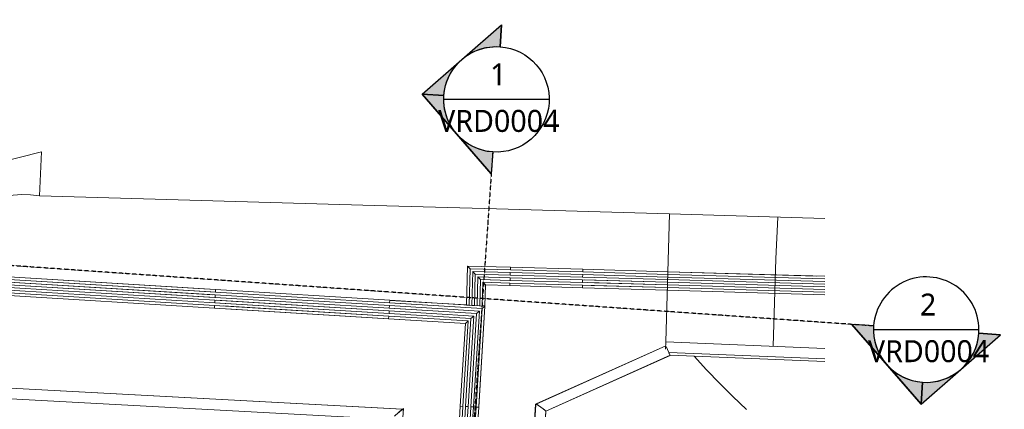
# Model space of a CAD drawing. Header units: centimetres. Extents: x -258 to 1755, y -1640 to 169.
# Tile 4 of 4: x 600 to 1721, y -274 to 169. Entities that reach past the tile are written whole.
import ezdxf

# ---------------------------------------------------------------- set-up
doc = ezdxf.new("R2010")
doc.units = ezdxf.units.CM
doc.linetypes.add('Tiret point', pattern=[0.625, 0.25, -0.1875, 0, -0.1875])
for name, color, linetype, lineweight in [('0-1', 7, 'Continuous', 5), ('Courbes secondaires', 7, 'Continuous', 9), ('REPCOUP', 7, 'Continuous', 30), ('SERRU-traverse', 7, 'Continuous', 9), ('SOL', 7, 'Continuous', 13), ('Solide topographique', 7, 'Continuous', 9)]:
    doc.layers.add(name, color=color, linetype=linetype, lineweight=lineweight)
for name, color, linetype, lineweight, true_color in [('REPCOUP-1', 7, 'Tiret point', 30, 0x0080ff), ('REPCOUP-2', 7, 'Continuous', 30, 0x000080), ('SERRU-1', 7, 'Continuous', 9, 0x646464)]:
    doc.layers.add(name, color=color, linetype=linetype, lineweight=lineweight, true_color=true_color)
doc.styles.add('Trebuchet MS', font='trebuc.ttf', dxfattribs={"height": 25})

# ---------------------------------------------------------------- blocks, each defined once
blk = doc.blocks.new('Garde-corps - Garde-corps-486506-2021_015_1011_ARC_1_100_Aménagement extérieur Etat projeté - Repère 1')
at = {"layer": 'SERRU-traverse'}
for p, q in [((449.8, -1333.9), (795.8, -921.4)), ((449.8, -1333.9), (795.2, -922.1)), ((795.2, -922.1), (795.6, -921.6)), ((796, -921.4), (799.1, -930.4)), ((799.3, -931), (796.1, -921.7)), ((796.1, -921.7), (954, -956.1)), ((796.1, -921.7), (954, -956.1)), ((461.7, -1338.4), (800.1, -934.9)), ((799.7, -935.3), (461.7, -1338.4)), ((800.1, -934.9), (799.7, -935.3)), ((799.8, -932.7), (800.1, -934.9)), ((800.1, -934.9), (799.9, -933.1)), ((800.1, -934.9), (951.5, -967.8)), ((951.5, -967.8), (800.1, -934.9)), ((953.9, -957), (952.3, -964.2)), ((951.5, -967.8), (952.2, -964.5)), ((951.9, -966.2), (951.5, -967.8)), ((449.6, -1333.8), (458, -1336.7)), ((455.3, -1486), (449.6, -1333.8)), ((449.6, -1334.6), (449.6, -1334.2)), ((455.3, -1486), (449.6, -1334.6)), ((458.3, -1336.8), (449.8, -1333.9)), ((460, -1337.5), (461.7, -1338.4)), ((461.7, -1338.4), (460.2, -1337.5)), ((461.7, -1338.4), (461.8, -1338.7)), ((467.4, -1486.8), (461.7, -1338.4)), ((461.8, -1338.7), (467.4, -1486.8)), ((439.8, -1581.7), (455.3, -1486)), ((439.9, -1581.6), (455.3, -1486)), ((467.4, -1486.8), (455.3, -1486)), ((455.3, -1486), (463.7, -1486.6)), ((463.7, -1486.6), (455.3, -1486)), ((455.3, -1486), (467.4, -1486.8)), ((465.7, -1486.7), (467.4, -1486.8)), ((467.4, -1486.8), (465.7, -1486.7)), ((452, -1581.5), (459.7, -1534.1)), ((454.9, -1563.6), (452, -1581.5)), ((446.8, -1583.9), (443.8, -1583.5)), ((443.8, -1583.5), (446.8, -1583.9))]:
    blk.add_line(p, q, dxfattribs=at)
at = {"layer": 'SERRU-traverse', "flags": 128}
for points in [[(799.1, -930.4), (799.2, -930.9), (799.4, -931.4), (799.5, -931.9), (799.6, -932.2), (799.7, -932.5), (799.8, -932.7)], [(799.9, -933.1), (799.9, -933), (799.8, -932.7), (799.7, -932.4), (799.6, -932), (799.4, -931.5), (799.3, -931)], [(952.3, -964.2), (952.2, -964.7), (952.1, -965.1), (952, -965.5), (952, -965.8), (951.9, -966), (951.9, -966.2)], [(458, -1336.7), (458.5, -1336.9), (458.9, -1337), (459.3, -1337.2), (459.7, -1337.3), (459.9, -1337.4), (460, -1337.5)], [(460.2, -1337.5), (460.1, -1337.5), (459.9, -1337.4), (459.6, -1337.3), (459.2, -1337.1), (458.8, -1337), (458.3, -1336.8)], [(463.7, -1486.6), (464.2, -1486.6), (464.6, -1486.6), (465, -1486.6), (465.3, -1486.7), (465.5, -1486.7), (465.7, -1486.7)], [(465.7, -1486.7), (465.5, -1486.7), (465.3, -1486.7), (465, -1486.6), (464.6, -1486.6), (464.2, -1486.6), (463.7, -1486.6)]]:
    blk.add_lwpolyline(points, dxfattribs=at)
blk = doc.blocks.new('Garde-corps - Garde-corps-487548-2021_015_1011_ARC_1_100_Aménagement extérieur Etat projeté - Repère 1')
at = {"layer": 'SERRU-traverse'}
for p, q in [((249.8, -489), (670, -836)), ((250, -489.1), (670.1, -836.1)), ((242.1, -498.2), (616.7, -807.6)), ((671.6, -836), (331.7, -1241.3)), ((670, -836), (658.2, -837.2)), ((659.8, -837), (671.6, -836)), ((670.1, -836.1), (670, -836)), ((671.6, -836), (670.2, -837.7))]:
    blk.add_line(p, q, dxfattribs=at)
blk = doc.blocks.new('Garde-corps - Garde-corps-494344-2021_015_1011_ARC_1_100_Aménagement extérieur Etat projeté - Repère 1')
at = {"layer": 'SERRU-traverse'}
for p, q in [((576.2, -604.9), (375.2, -436.3)), ((375.2, -436.3), (573.8, -602.9)), ((377.1, -434), (578.1, -602.6)), ((377.1, -434), (574.2, -599.2)), ((580, -600.3), (379, -431.7)), ((379.1, -431.7), (574.5, -595.6)), ((365.5, -447.8), (566.5, -616.4)), ((568.5, -614.1), (367.5, -445.5)), ((369.4, -443.2), (570.4, -611.8)), ((572.3, -609.5), (371.3, -440.9)), ((373.3, -438.6), (574.3, -607.2)), ((373.3, -438.6), (573.5, -606.5)), ((576.2, -604.9), (574.3, -607.2)), ((728.4, -732.5), (576.2, -604.9)), ((580, -600.3), (578.1, -602.6)), ((578.1, -602.6), (730.4, -730.2)), ((732.3, -727.9), (580, -600.3)), ((568.5, -614.1), (566.5, -616.4)), ((720.7, -741.7), (568.5, -614.1)), ((572.3, -609.5), (570.4, -611.8)), ((570.4, -611.8), (722.7, -739.4)), ((724.6, -737.1), (572.3, -609.5)), ((573.8, -610.7), (724.6, -737.2)), ((574.3, -607.2), (726.5, -734.8)), ((574.8, -615.5), (722.7, -739.5)), ((566.5, -616.4), (718.8, -744)), ((575.9, -620.2), (720.7, -741.8)), ((576.9, -625), (718.8, -744.1)), ((732.3, -727.9), (730.4, -730.2)), ((815.4, -797.6), (732.3, -727.9)), ((732.3, -728), (799.3, -784.1)), ((724.6, -737.1), (722.7, -739.4)), ((722.7, -739.4), (794.2, -799.5)), ((722.7, -739.5), (794.2, -799.5)), ((798.5, -799.1), (724.6, -737.1)), ((724.6, -737.2), (798.5, -799.1)), ((728.4, -732.5), (726.5, -734.8)), ((726.5, -734.8), (802.7, -798.7)), ((726.5, -734.9), (802.7, -798.7)), ((806.9, -798.4), (728.4, -732.5)), ((728.5, -732.6), (806.9, -798.4)), ((730.4, -730.2), (811.1, -798)), ((730.4, -730.3), (811.1, -798)), ((720.7, -741.7), (718.8, -744)), ((718.8, -744), (785.8, -800.2)), ((718.8, -744.1), (785.8, -800.2)), ((790, -799.8), (720.7, -741.7)), ((720.7, -741.8), (790, -799.8)), ((801.6, -786.1), (803.9, -788)), ((806.2, -789.9), (815.4, -797.6)), ((785.8, -800.2), (725.2, -872.4)), ((785.8, -800.2), (725.2, -872.5)), ((727.5, -874.4), (790, -799.8)), ((790, -799.8), (727.5, -874.4)), ((794.2, -799.5), (729.8, -876.3)), ((794.2, -799.5), (729.8, -876.3)), ((732.1, -878.2), (798.5, -799.1)), ((798.5, -799.1), (732.1, -878.2)), ((802.7, -798.7), (734.4, -880.2)), ((802.7, -798.7), (734.5, -880.1)), ((736.7, -882.1), (806.9, -798.4)), ((806.9, -798.4), (737, -881.8)), ((811.1, -798), (739, -884)), ((811.1, -798), (739.5, -883.4)), ((741.3, -885.9), (815.4, -797.6)), ((815.4, -797.6), (742, -885.1)), ((790, -799.8), (785.8, -800.2)), ((785.8, -800.2), (790, -799.8)), ((790, -799.8), (785.8, -800.2)), ((785.8, -800.2), (790, -799.8)), ((798.5, -799.1), (794.2, -799.5)), ((794.2, -799.5), (798.5, -799.1)), ((798.5, -799.1), (794.2, -799.5)), ((794.2, -799.5), (798.5, -799.1)), ((806.9, -798.4), (802.7, -798.7)), ((802.7, -798.7), (806.9, -798.4)), ((806.9, -798.4), (802.7, -798.7)), ((802.7, -798.7), (806.9, -798.4)), ((815.4, -797.6), (811.1, -798)), ((811.1, -798), (815.4, -797.6)), ((815.4, -797.6), (811.1, -798)), ((811.1, -798), (815.4, -797.6)), ((725.2, -872.4), (552.2, -1078.7)), ((725.2, -872.5), (552.2, -1078.7)), ((727.5, -874.4), (725.2, -872.4)), ((554.5, -1080.6), (727.5, -874.4)), ((727.5, -874.4), (554.5, -1080.7)), ((729.8, -876.3), (556.8, -1082.6)), ((729.8, -876.3), (556.8, -1082.6)), ((559.1, -1084.5), (732.1, -878.2)), ((732.1, -878.2), (559.1, -1084.5)), ((734.4, -880.2), (561.4, -1086.4)), ((563.7, -1088.4), (736.7, -882.1)), ((739, -884), (566, -1090.3)), ((732.1, -878.2), (729.8, -876.3)), ((736.7, -882.1), (734.4, -880.2)), ((741.3, -885.9), (739, -884)), ((568.3, -1092.2), (741.3, -885.9))]:
    blk.add_line(p, q, dxfattribs=at)
blk = doc.blocks.new('Garde-corps - Garde-corps-497033-2021_015_1011_ARC_1_100_Aménagement extérieur Etat projeté - Repère 1')
at = {"layer": 'SERRU-traverse'}
for p, q in [((951.5, -959.2), (956.7, -952.7)), ((956.7, -952.7), (1097.9, -1066.1)), ((956.7, -952.7), (1097.9, -1066.1)), ((952.2, -964.5), (1090.7, -1075.8)), ((1090.7, -1075.8), (952.2, -964.5))]:
    blk.add_line(p, q, dxfattribs=at)
blk = doc.blocks.new('Garde-corps - Garde-corps-497611-2021_015_1011_ARC_1_100_Aménagement extérieur Etat projeté - Repère 1')
at = {"layer": 'SERRU-traverse'}
for p, q in [((1002.3, -894.6), (1000.5, -896.9)), ((1000.5, -896.9), (1002.3, -894.6)), ((1143.1, -1004.9), (1002.3, -894.6)), ((1002.3, -894.6), (1143.1, -1004.9)), ((1006, -889.8), (1004.2, -892.2)), ((1004.2, -892.2), (1006, -889.8)), ((1004.2, -892.2), (1144.9, -1002.5)), ((1004.2, -892.2), (1144.9, -1002.5)), ((1146.6, -1000.1), (1006, -889.8)), ((1006, -889.8), (1139.5, -994.6)), ((994.9, -904), (993.1, -906.4)), ((993.1, -906.4), (994.9, -904)), ((993.1, -906.4), (1134.2, -1017)), ((993.1, -906.4), (1134.2, -1017)), ((1135.9, -1014.6), (994.9, -904)), ((994.9, -904), (1135.9, -1014.6)), ((998.6, -899.3), (996.8, -901.6)), ((996.8, -901.6), (998.6, -899.3)), ((996.8, -901.6), (1137.7, -1012.2)), ((996.8, -901.6), (1137.7, -1012.2)), ((1139.5, -1009.8), (998.6, -899.3)), ((998.6, -899.3), (1139.5, -1009.8)), ((1000.5, -896.9), (1141.3, -1007.4)), ((1000.5, -896.9), (1141.3, -1007.4))]:
    blk.add_line(p, q, dxfattribs=at)
blk = doc.blocks.new('Garde-corps - Garde-corps-497897-2021_015_1011_ARC_1_100_Aménagement extérieur Etat projeté - Repère 1')
at = {"layer": 'SERRU-traverse'}
for p, q in [((826.7, -749.2), (799.1, -784.4)), ((799.3, -784.1), (826.7, -749.2)), ((826.7, -749.2), (827.2, -753.4)), ((827.2, -753.4), (826.7, -749.2)), ((865, -779.2), (826.7, -749.2)), ((826.7, -749.2), (865, -779.2)), ((826.7, -749.2), (827.2, -753.4)), ((827.2, -753.4), (826.7, -749.2)), ((801.4, -786.2), (827.2, -753.4)), ((801.6, -786.1), (827.2, -753.4)), ((827.7, -757.6), (803.8, -788.1)), ((803.9, -788), (827.7, -757.6)), ((806.2, -789.9), (828.2, -761.8)), ((806.2, -789.9), (828.2, -761.8)), ((827.2, -753.4), (863.2, -781.6)), ((827.2, -753.4), (863.2, -781.6)), ((827.7, -757.6), (828.2, -761.8)), ((828.2, -761.8), (827.7, -757.6)), ((861.3, -783.9), (827.7, -757.6)), ((827.7, -757.6), (861.3, -783.9)), ((827.7, -757.6), (828.2, -761.8)), ((828.2, -761.8), (827.7, -757.6)), ((828.2, -761.8), (859.5, -786.3)), ((828.2, -761.8), (859.4, -786.3)), ((828.7, -766), (808.5, -791.8)), ((808.5, -791.8), (828.7, -766)), ((810.9, -793.7), (829.3, -770.2)), ((810.9, -793.7), (829.3, -770.2)), ((828.7, -766), (829.3, -770.2)), ((829.3, -770.2), (828.7, -766)), ((857.6, -788.6), (828.7, -766)), ((828.7, -766), (857.6, -788.6)), ((828.7, -766), (829.3, -770.2)), ((829.3, -770.2), (828.7, -766)), ((829.3, -770.2), (855.8, -791)), ((829.3, -770.2), (855.7, -791)), ((829.8, -774.4), (813.2, -795.5)), ((813.2, -795.5), (829.8, -774.4)), ((815.6, -797.4), (830.3, -778.6)), ((815.6, -797.4), (830.3, -778.6)), ((829.8, -774.4), (830.3, -778.6)), ((830.3, -778.6), (829.8, -774.4)), ((853.9, -793.4), (829.8, -774.4)), ((829.8, -774.4), (853.9, -793.4)), ((829.8, -774.4), (830.3, -778.6)), ((830.3, -778.6), (829.8, -774.4)), ((830.3, -778.6), (852, -795.7)), ((830.3, -778.6), (852, -795.7)), ((861.3, -783.9), (859.5, -786.3)), ((926.3, -834.9), (861.3, -783.9)), ((861.3, -783.9), (926.3, -834.9)), ((865, -779.2), (863.2, -781.6)), ((863.2, -781.6), (928.1, -832.5)), ((863.2, -781.6), (928.1, -832.5)), ((930, -830.2), (865, -779.2)), ((865, -779.2), (930, -830.2)), ((801.4, -786.2), (799.1, -784.4)), ((806.2, -789.9), (803.8, -788.1)), ((808.5, -791.8), (810.9, -793.7)), ((810.9, -793.7), (808.5, -791.8)), ((853.9, -793.4), (852, -795.7)), ((918.9, -844.3), (853.9, -793.4)), ((857.6, -788.6), (855.8, -791)), ((855.8, -791), (920.7, -842)), ((922.6, -839.6), (857.6, -788.6)), ((859.4, -786.3), (924.4, -837.2)), ((859.5, -786.3), (924.4, -837.2)), ((813.2, -795.5), (815.6, -797.4)), ((815.6, -797.4), (813.2, -795.5)), ((852, -795.7), (917, -846.7)), ((922.6, -839.6), (920.7, -842)), ((998.6, -899.3), (922.6, -839.6)), ((926.3, -834.9), (924.4, -837.2)), ((924.4, -837.2), (1000.5, -896.9)), ((924.4, -837.2), (1000.5, -896.9)), ((1002.3, -894.6), (926.3, -834.9)), ((926.3, -834.9), (1002.3, -894.6)), ((930, -830.2), (928.1, -832.5)), ((928.1, -832.5), (1004.2, -892.2)), ((928.1, -832.5), (1004.2, -892.2)), ((1006, -889.8), (930, -830.2)), ((930, -830.2), (1006, -889.8)), ((918.9, -844.3), (917, -846.7)), ((917, -846.7), (993.1, -906.4)), ((994.9, -904), (918.9, -844.3)), ((920.7, -842), (996.8, -901.6)), ((924.1, -840.8), (998.6, -899.3)), ((925.4, -845.6), (996.8, -901.6)), ((926.6, -850.4), (994.9, -904)), ((927.8, -855.2), (993.1, -906.4)), ((1002.3, -894.6), (1000.5, -896.9)), ((1000.5, -896.9), (1002.3, -894.6)), ((1006, -889.8), (1004.2, -892.2)), ((1004.2, -892.2), (1006, -889.8)), ((994.9, -904), (993.1, -906.4)), ((993.1, -906.4), (994.9, -904)), ((998.6, -899.3), (996.8, -901.6)), ((996.8, -901.6), (998.6, -899.3))]:
    blk.add_line(p, q, dxfattribs=at)
blk = doc.blocks.new('B02_ARC_rvt-1-2021_015_1011_ARC_1_100_Aménagement extérieur Etat projeté - Repère 1')
at = {"layer": 'Courbes secondaires'}
for p, q in [((1463.1, -55.6), (1460.7, -102.9)), ((1460.7, -102.9), (1457.8, -202.5)), ((1367.7, -213.9), (1382.1, -229.5)), ((1382.1, -229.5), (1396.9, -244.8)), ((1396.9, -244.8), (1412, -259.8)), ((1412, -259.8), (1427.3, -274.4))]:
    blk.add_line(p, q, dxfattribs=at)
at = {"layer": 'SOL'}
for p, q in [((278.1, -70.8), (625.3, 18.8)), ((625.3, 18.8), (278.1, -70.8)), ((625.3, 18.8), (622.9, -31.3)), ((622.9, -31.3), (625.3, 18.8)), ((622.9, -31.3), (1004.3, -42.3)), ((1004.3, -42.3), (622.9, -31.3)), ((1004.3, -42.3), (1143.1, -46.3)), ((1143.1, -46.3), (1004.3, -42.3)), ((1143.1, -46.3), (1339.8, -51.9)), ((1339.8, -51.9), (1143.1, -46.3)), ((1339.8, -51.9), (1335.6, -197.6)), ((1335.6, -197.6), (1339.8, -51.9)), ((1335.5, -201.9), (1188, -268.2)), ((1188, -268.2), (1335.5, -201.9)), ((1035.9, -274.2), (491.7, -244.8)), ((491.7, -244.8), (1035.9, -274.2)), ((1187.5, -268.4), (1154.5, -805.4)), ((1154.5, -805.4), (1187.5, -268.9))]:
    blk.add_line(p, q, dxfattribs=at)
blk.add_arc((605.6, -131), 101.1, 80.1703, 168.2457, dxfattribs=at)
blk.add_arc((605.6, -131), 101.1, 80.1703, 168.2457, dxfattribs=at)
blk.add_arc((605.6, -131), 101.1, 80.1703, 168.2457, dxfattribs=at)
blk.add_arc((605.6, -131), 101.1, 80.1703, 168.2457, dxfattribs=at)
at = {"layer": 'Solide topographique'}
for p, q in [((1335.6, -197.6), (1339.8, -51.9)), ((1335.6, -197.6), (1339.8, -51.9)), ((1339.8, -51.9), (1516.5, -57.1)), ((1339.8, -51.9), (1516.5, -57.1)), ((1516.5, -204.9), (1335.6, -197.6)), ((1516.5, -204.9), (1335.6, -197.6)), ((1199.1, -276.4), (1340.4, -212.8)), ((1199.1, -276.4), (1340.4, -212.8)), ((1340.4, -212.8), (1516.5, -219.9)), ((1340.4, -212.8), (1516.5, -219.9))]:
    blk.add_line(p, q, dxfattribs=at)
at = {"layer": 'SERRU-1', "rotation": 36.4637602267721}
for name in ['Garde-corps - Garde-corps-494344-2021_015_1011_ARC_1_100_Aménagement extérieur Etat projeté - Repère 1', 'Garde-corps - Garde-corps-487548-2021_015_1011_ARC_1_100_Aménagement extérieur Etat projeté - Repère 1', 'Garde-corps - Garde-corps-497897-2021_015_1011_ARC_1_100_Aménagement extérieur Etat projeté - Repère 1', 'Garde-corps - Garde-corps-497611-2021_015_1011_ARC_1_100_Aménagement extérieur Etat projeté - Repère 1', 'Garde-corps - Garde-corps-497033-2021_015_1011_ARC_1_100_Aménagement extérieur Etat projeté - Repère 1', 'Garde-corps - Garde-corps-486506-2021_015_1011_ARC_1_100_Aménagement extérieur Etat projeté - Repère 1']:
    blk.add_blockref(name, (0, 0), dxfattribs=at)
blk = doc.blocks.new('Coupe - Extrémité de la ligne de coupe - Pleine-2974-2021_015_1011_ARC_1_100_Aménagement extérieur Etat projeté - Repère 1')
at = {"layer": 'REPCOUP'}
h = blk.add_hatch(color=256, dxfattribs=at)
edge = h.paths.add_edge_path()
edge.add_line((-0.6, 0.849), (-0.6, 0.6))
edge.add_arc((-0.6, 0), 0.6, 90, 135)
edge.add_line((-1.024, 0.424), (-0.6, 0.849))
h = blk.add_hatch(color=256, dxfattribs=at)
edge = h.paths.add_edge_path()
edge.add_line((-0.6, 0.849), (-0.176, 0.424))
edge.add_arc((-0.6, 0), 0.6, 45, 90)
edge.add_line((-0.6, 0.6), (-0.6, 0.849))
h = blk.add_hatch(color=256, dxfattribs=at)
edge = h.paths.add_edge_path()
edge.add_line((-1.449, 0), (-1.024, 0.424))
edge.add_arc((-0.6, 0), 0.6, 135, 180)
edge.add_line((-1.2, 0), (-1.449, 0))
h = blk.add_hatch(color=256, dxfattribs=at)
edge = h.paths.add_edge_path()
edge.add_line((0.249, 0), (0, 0))
edge.add_arc((-0.6, 0), 0.6, 360, 405)
edge.add_line((-0.176, 0.424), (0.249, 0))
for p, q in [((-0.6, 0.849), (-1.449, 0)), ((-0.6, 0.849), (-1.024, 0.424)), ((-0.6, 0.849), (0.249, 0)), ((-0.6, 0.6), (-0.6, 0.849)), ((-0.6, 0.849), (-0.6, 0.6)), ((-0.176, 0.424), (-0.6, 0.849)), ((-1.024, 0.424), (-1.449, 0)), ((0.249, 0), (-0.176, 0.424)), ((-1.2, 0), (-1.449, 0)), ((-1.449, 0), (-1.2, 0)), ((0, 0), (0.249, 0)), ((0, 0), (0.249, 0))]:
    blk.add_line(p, q, dxfattribs=at)
for start, end in [(360, 180), (90, 135), (45, 90), (135, 180), (360, 45), (180, 360)]:
    blk.add_arc((-0.6, 0), 0.6, start, end, dxfattribs=at)

msp = doc.modelspace()

# ---------------------------------------------------------------- linework, layer by layer
at = {"layer": 'REPCOUP'}
for p, q in [((1082.8, 78.4), (1202.8, 78.4)), ((1572, -183.6), (1692, -183.6))]:
    msp.add_line(p, q, dxfattribs=at)
at = {"layer": 'REPCOUP-1'}
for p, q in [((1138.7, 18.5), (1044, -1335.2)), ((1572.1, -179.4), (-231.8, -53.2))]:
    msp.add_line(p, q, dxfattribs=at)

# ---------------------------------------------------------------- block references
at = {"layer": '0-1'}
msp.add_blockref('B02_ARC_rvt-1-2021_015_1011_ARC_1_100_Aménagement extérieur Etat projeté - Repère 1', (0, 0), dxfattribs=at)
at = {"layer": 'REPCOUP', "extrusion": (0, 0, -1), "xscale": 99.99999999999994, "yscale": 99.99999999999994, "zscale": 99.99999999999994, "rotation": 274.0000000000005}
msp.add_blockref('Coupe - Extrémité de la ligne de coupe - Pleine-2974-2021_015_1011_ARC_1_100_Aménagement extérieur Etat projeté - Repère 1', (-1138.7, 18.5), dxfattribs=at)
at = {"layer": 'REPCOUP', "xscale": 99.99999999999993, "yscale": 99.99999999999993, "zscale": 99.99999999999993, "rotation": 175.9999999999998}
msp.add_blockref('Coupe - Extrémité de la ligne de coupe - Pleine-2974-2021_015_1011_ARC_1_100_Aménagement extérieur Etat projeté - Repère 1', (1572.1, -179.4), dxfattribs=at)

# ---------------------------------------------------------------- texts
at = {"layer": 'REPCOUP-2', "char_height": 25, "attachment_point": 1, "style": 'Trebuchet MS'}
for s, insert, width in [('1', (1135.7, 119.3), 22.447), ('VRD0004', (1076.5, 66.3), 165.949), ('2', (1624.8, -142.6), 22.447), ('VRD0004', (1565.6, -195.6), 165.949)]:
    msp.add_mtext(s, dxfattribs=dict(at, insert=insert, width=width))

doc.saveas('drawing.dxf')
